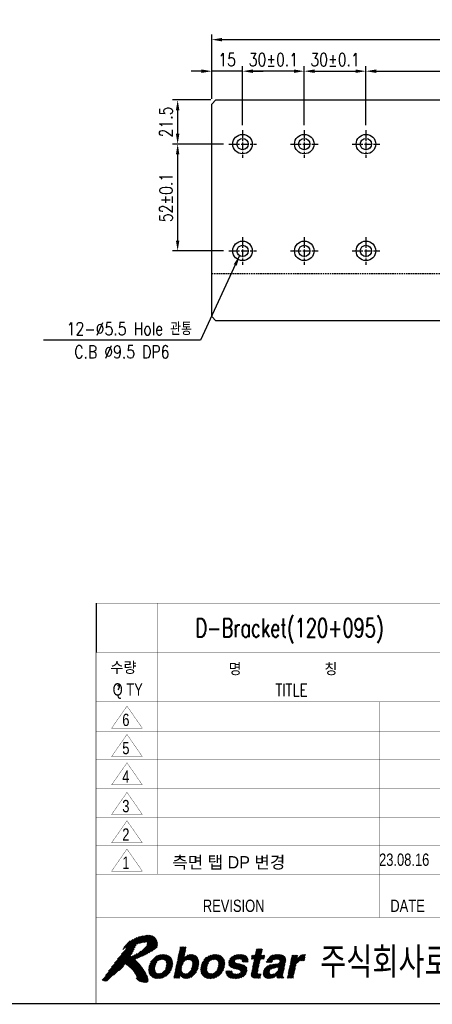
# Model space of a CAD drawing. Extents: x 4096 to 5249, y -6783 to -5973.
# Tile 3 of 5: x 4671 to 4872, y -6766 to -6287. Entities that reach past the tile are written whole.
import ezdxf
from ezdxf.enums import TextEntityAlignment as Align

# ---------------------------------------------------------------- set-up
doc = ezdxf.new("R2010")
doc.units = 0
doc.header["$LTSCALE"] = 3
doc.linetypes.add('CENTER', pattern=[2, 1.25, -0.25, 0.25, -0.25])
doc.linetypes.add('HIDDEN', pattern=[0.375, 0.25, -0.125])
doc.layers.get('0').update_dxf_attribs({"linetype": 'CONTINUOUS'})
doc.layers.get('DEFPOINTS').update_dxf_attribs({"linetype": 'CONTINUOUS'})
for name, color, linetype in [('1', 3, 'CENTER'), ('3', 4, 'CONTINUOUS'), ('CENTERLINE', 3, 'CENTER'), ('DIMENSION', 4, 'CONTINUOUS'), ('HIDDENLINE', 5, 'HIDDEN'), ('TEXT', 4, 'CONTINUOUS')]:
    doc.layers.add(name, color=color, linetype=linetype)
doc.styles.add('GHS', font='romans.shx', dxfattribs={"width": 0.8, "bigfont": 'ghs.shx'})
doc.styles.add('HS', font='txt.shx', dxfattribs={"width": 0.8, "bigfont": 'hs.shx'})
doc.styles.add('ROMANS', font='ROMANS.shx', dxfattribs={"width": 0.8})
doc.styles.get("Standard").update_dxf_attribs({"font": 'Gulim.ttf'})
doc.dimstyles.new('ISO-25(x2.5)', dxfattribs={"dimscale": 2.5, "dimtxt": 2.5, "dimasz": 2, "dimexe": 1, "dimexo": 1, "dimgap": 1, "dimtad": 1, "dimdec": 4, "dimdsep": 46, "dimtxsty": 'GHS', "dimcen": 0, "dimclrd": 256, "dimclre": 256, "dimclrt": 9, "dimadec": 0, "dimazin": 0, "dimtfac": 1, "dimtdec": 4, "dimtmove": 0, "dimatfit": 3, "dimfxl": 1, "dimtolj": 1, "dimarcsym": 0})
pattern_1 = [(45, (-230, -10), (-0.08838835, 0.08838835), [])]

# ---------------------------------------------------------------- blocks, each defined once
blk = doc.blocks.new('LOGO-ROBOSTAR')
at = {"linetype": 'Continuous'}
h = blk.add_hatch(dxfattribs=at)
h.set_pattern_fill('ANSI31', color=230, style=0)
h.set_pattern_definition(pattern_1)
h.paths.add_polyline_path([(9.53, 10.79), (9.13, 11.02), (8.68, 11.12), (8.21, 11.1), (7.73, 11.02), (7.27, 10.92), (6.83, 10.83), (6.33, 10.61), (5.82, 10.35), (5.33, 10.06), (4.89, 9.7), (4.53, 9.27), (4.31, 8.74), (4.38, 8.82), (4.46, 8.88), (4.54, 8.94), (4.62, 9), (4.7, 9.06), (4.78, 9.12), (4.81, 9.1), (4.83, 9.07), (4.83, 9.04), (4.83, 9), (4.83, 8.96), (4.83, 8.93), (4.15, 8.1), (3.49, 7.26), (2.85, 6.39), (2.22, 5.52), (1.58, 4.66), (0.93, 3.8), (1.07, 3.75), (1.2, 3.71), (1.35, 3.68), (1.49, 3.66), (1.64, 3.65), (1.79, 3.66), (2.27, 4.16), (2.78, 4.6), (3.3, 5.02), (3.81, 5.44), (4.29, 5.9), (4.73, 6.42), (5.14, 6.14), (5.53, 5.81), (5.89, 5.45), (6.2, 5.05), (6.46, 4.62), (6.63, 4.18), (6.61, 4.14), (6.58, 4.14), (6.55, 4.15), (6.52, 4.16), (6.48, 4.18), (6.44, 4.18), (6.51, 4.08), (6.59, 3.98), (6.68, 3.89), (6.78, 3.79), (6.87, 3.7), (6.97, 3.61), (7.21, 3.58), (7.45, 3.52), (7.69, 3.45), (7.93, 3.42), (8.16, 3.45), (8.39, 3.56), (8.43, 3.71), (8.44, 3.85), (8.42, 3.99), (8.39, 4.13), (8.36, 4.28), (8.34, 4.42), (8.07, 4.93), (7.77, 5.43), (7.44, 5.93), (7.08, 6.4), (6.68, 6.83), (6.25, 7.22), (6.85, 7.45), (7.44, 7.7), (8.01, 7.97), (8.58, 8.26), (9.13, 8.58), (9.67, 8.93), (9.87, 9.21), (9.96, 9.53), (9.95, 9.87), (9.87, 10.21), (9.72, 10.52)])
h.paths.add_polyline_path([(8.2, 9.45), (7.81, 9.02), (7.39, 8.64), (6.95, 8.3), (6.48, 8.02), (6, 7.79), (5.5, 7.6), (5.7, 7.93), (5.88, 8.27), (6.04, 8.61), (6.21, 8.96), (6.37, 9.3), (6.54, 9.64), (6.8, 9.75), (7.06, 9.83), (7.34, 9.89), (7.62, 9.93), (7.91, 9.96), (8.2, 9.97), (8.28, 9.91), (8.3, 9.83), (8.28, 9.74), (8.25, 9.64), (8.22, 9.55)], flags=16)
h = blk.add_hatch(dxfattribs=at)
h.set_pattern_fill('ANSI31', color=5, style=0)
h.set_pattern_definition(pattern_1)
h.paths.add_polyline_path([(10.7, 7.17), (10.36, 7.12), (10.09, 6.98), (9.89, 6.78), (9.73, 6.54), (9.63, 6.28), (9.56, 6.03), (9.52, 5.78), (9.52, 5.52), (9.57, 5.28), (9.69, 5.08), (9.9, 4.94), (10.22, 4.89), (10.56, 4.94), (10.83, 5.08), (11.04, 5.28), (11.19, 5.52), (11.29, 5.78), (11.36, 6.03), (11.4, 6.28), (11.4, 6.54), (11.35, 6.78), (11.23, 6.98), (11.02, 7.12)], flags=16)
h.paths.add_polyline_path([(10.04, 4.06), (9.56, 4.11), (9.15, 4.27), (8.81, 4.54), (8.59, 4.92), (8.49, 5.42), (8.55, 6.03), (8.75, 6.64), (9.06, 7.14), (9.45, 7.52), (9.89, 7.79), (10.38, 7.94), (10.88, 8), (11.36, 7.94), (11.78, 7.79), (12.11, 7.52), (12.34, 7.14), (12.43, 6.64), (12.37, 6.03), (12.17, 5.42), (11.86, 4.92), (11.48, 4.54), (11.03, 4.27), (10.54, 4.11)])
h.paths.add_polyline_path([(14.24, 7.41), (14.25, 7.41), (14.37, 7.54), (14.52, 7.67), (14.7, 7.79), (14.91, 7.9), (15.16, 7.97), (15.46, 8), (15.85, 7.94), (16.18, 7.78), (16.44, 7.52), (16.61, 7.15), (16.67, 6.66), (16.6, 6.07), (16.46, 5.57), (16.23, 5.09), (15.94, 4.68), (15.56, 4.36), (15.12, 4.14), (14.6, 4.06), (14.4, 4.08), (14.2, 4.12), (14.02, 4.19), (13.87, 4.3), (13.73, 4.44), (13.64, 4.63), (13.63, 4.63), (13.53, 4.16), (12.56, 4.16), (13.64, 9.21), (14.62, 9.21)])
h.paths.add_polyline_path([(14.98, 7.15), (14.68, 7.1), (14.43, 6.97), (14.23, 6.77), (14.08, 6.52), (13.96, 6.24), (13.88, 5.95), (13.85, 5.67), (13.86, 5.42), (13.93, 5.2), (14.06, 5.03), (14.25, 4.91), (14.53, 4.87), (14.82, 4.92), (15.06, 5.07), (15.25, 5.27), (15.4, 5.51), (15.51, 5.76), (15.58, 6), (15.62, 6.29), (15.62, 6.56), (15.56, 6.8), (15.44, 6.98), (15.25, 7.1)], flags=16)
h.paths.add_polyline_path([(31.76, 7.9), (32.7, 7.9), (32.57, 7.25), (32.58, 7.25), (32.72, 7.44), (32.88, 7.61), (33.05, 7.77), (33.25, 7.89), (33.49, 7.97), (33.76, 8), (33.8, 8), (33.83, 7.99), (33.86, 7.99), (33.89, 7.99), (33.92, 7.99), (33.95, 7.98), (33.74, 6.99), (33.7, 6.99), (33.65, 6.99), (33.6, 7), (33.55, 7), (33.51, 7), (33.46, 7), (33.12, 6.96), (32.86, 6.86), (32.66, 6.71), (32.52, 6.52), (32.42, 6.32), (32.36, 6.11), (31.95, 4.16), (30.97, 4.16)])
h.paths.add_polyline_path([(26.77, 7.9), (27.38, 7.9), (27.23, 7.2), (26.62, 7.2), (26.19, 5.17), (26.17, 5.07), (26.17, 4.99), (26.19, 4.93), (26.25, 4.89), (26.36, 4.87), (26.53, 4.86), (26.56, 4.86), (26.6, 4.87), (26.63, 4.87), (26.67, 4.87), (26.7, 4.87), (26.74, 4.88), (26.58, 4.13), (26.5, 4.13), (26.42, 4.13), (26.34, 4.12), (26.27, 4.12), (26.19, 4.12), (26.11, 4.12), (25.99, 4.12), (25.62, 4.14), (25.37, 4.22), (25.21, 4.34), (25.13, 4.5), (25.12, 4.7), (25.15, 4.93), (25.64, 7.2), (25.13, 7.2), (25.28, 7.9), (25.78, 7.9), (26, 8.91), (26.98, 8.91)])
h.paths.add_polyline_path([(18.49, 4.06), (18.01, 4.11), (17.59, 4.27), (17.25, 4.54), (17.03, 4.92), (16.93, 5.42), (16.99, 6.03), (17.2, 6.64), (17.5, 7.14), (17.89, 7.52), (18.34, 7.79), (18.82, 7.94), (19.32, 8), (19.8, 7.94), (20.22, 7.79), (20.55, 7.52), (20.78, 7.14), (20.87, 6.64), (20.81, 6.03), (20.61, 5.42), (20.31, 4.92), (19.92, 4.54), (19.47, 4.27), (18.99, 4.11)])
h.paths.add_polyline_path([(19.15, 7.17), (18.8, 7.12), (18.54, 6.98), (18.33, 6.78), (18.18, 6.54), (18.07, 6.28), (18, 6.03), (17.97, 5.78), (17.96, 5.52), (18.01, 5.28), (18.13, 5.08), (18.34, 4.94), (18.66, 4.89), (19, 4.94), (19.27, 5.08), (19.48, 5.28), (19.63, 5.52), (19.74, 5.78), (19.8, 6.03), (19.84, 6.28), (19.85, 6.54), (19.8, 6.78), (19.68, 6.98), (19.46, 7.12)], flags=16)
h.paths.add_polyline_path([(23.7, 6.76), (23.7, 6.88), (23.68, 6.99), (23.63, 7.1), (23.53, 7.18), (23.37, 7.23), (23.15, 7.25), (22.91, 7.24), (22.74, 7.19), (22.62, 7.13), (22.54, 7.05), (22.49, 6.97), (22.46, 6.89), (22.59, 6.66), (23, 6.53), (23.53, 6.41), (24.06, 6.23), (24.42, 5.9), (24.48, 5.35), (24.3, 4.87), (24.01, 4.53), (23.65, 4.3), (23.27, 4.15), (22.89, 4.08), (22.57, 4.06), (22.15, 4.09), (21.75, 4.18), (21.42, 4.33), (21.17, 4.58), (21.03, 4.91), (21.04, 5.36), (22.05, 5.36), (22.04, 5.2), (22.07, 5.07), (22.15, 4.96), (22.28, 4.88), (22.48, 4.83), (22.75, 4.81), (22.98, 4.83), (23.15, 4.88), (23.29, 4.95), (23.38, 5.03), (23.43, 5.12), (23.46, 5.19), (23.34, 5.43), (22.94, 5.56), (22.4, 5.68), (21.88, 5.86), (21.53, 6.19), (21.47, 6.75), (21.56, 7.03), (21.73, 7.31), (21.97, 7.58), (22.3, 7.79), (22.72, 7.94), (23.25, 8), (23.62, 7.98), (23.97, 7.91), (24.29, 7.77), (24.53, 7.55), (24.66, 7.22), (24.66, 6.76)])
h.paths.add_polyline_path([(29.59, 5.98), (29.53, 5.94), (29.45, 5.91), (29.35, 5.87), (29.23, 5.84), (29.07, 5.81), (28.88, 5.78), (28.7, 5.74), (28.53, 5.69), (28.38, 5.62), (28.25, 5.53), (28.15, 5.39), (28.09, 5.21), (28.08, 5.06), (28.11, 4.94), (28.17, 4.86), (28.26, 4.8), (28.36, 4.77), (28.45, 4.76), (28.68, 4.79), (28.89, 4.85), (29.1, 4.96), (29.27, 5.11), (29.41, 5.29), (29.49, 5.5)], flags=16)
h.paths.add_polyline_path([(30.32, 4.89), (30.29, 4.7), (30.28, 4.55), (30.29, 4.45), (30.32, 4.38), (30.36, 4.34), (30.42, 4.31), (30.38, 4.16), (29.32, 4.16), (29.32, 4.24), (29.31, 4.31), (29.31, 4.37), (29.31, 4.43), (29.32, 4.51), (29.33, 4.6), (29.18, 4.48), (29.01, 4.36), (28.81, 4.25), (28.58, 4.15), (28.31, 4.09), (28, 4.06), (27.73, 4.09), (27.48, 4.17), (27.28, 4.32), (27.13, 4.53), (27.07, 4.8), (27.1, 5.15), (27.2, 5.49), (27.37, 5.77), (27.58, 5.99), (27.84, 6.16), (28.13, 6.28), (28.44, 6.35), (29.35, 6.48), (29.43, 6.49), (29.52, 6.52), (29.6, 6.56), (29.67, 6.61), (29.72, 6.68), (29.76, 6.77), (29.77, 6.95), (29.71, 7.07), (29.61, 7.15), (29.48, 7.19), (29.34, 7.21), (29.21, 7.21), (28.99, 7.19), (28.82, 7.12), (28.69, 7.03), (28.6, 6.92), (28.54, 6.8), (28.49, 6.69), (27.54, 6.69), (27.76, 7.18), (28.04, 7.54), (28.36, 7.77), (28.73, 7.91), (29.11, 7.98), (29.49, 8), (29.78, 7.98), (30.1, 7.92), (30.39, 7.8), (30.63, 7.6), (30.76, 7.31), (30.75, 6.91)])
at = {"color": 230, "const_width": 0.00973}
for points in [[(9.53, 10.79), (9.13, 11.02), (8.68, 11.12), (8.21, 11.1), (7.73, 11.02), (7.27, 10.92), (6.83, 10.83), (6.33, 10.61), (5.82, 10.35), (5.33, 10.06), (4.89, 9.7), (4.53, 9.27), (4.31, 8.74), (4.38, 8.82), (4.46, 8.88), (4.54, 8.94), (4.62, 9), (4.7, 9.06), (4.78, 9.12), (4.81, 9.1), (4.83, 9.07), (4.83, 9.04), (4.83, 9), (4.83, 8.96), (4.83, 8.93), (4.15, 8.1), (3.49, 7.26), (2.85, 6.39), (2.22, 5.52), (1.58, 4.66), (0.93, 3.8), (1.07, 3.75), (1.2, 3.71), (1.35, 3.68), (1.49, 3.66), (1.64, 3.65), (1.79, 3.66), (2.27, 4.16), (2.78, 4.6), (3.3, 5.02), (3.81, 5.44), (4.29, 5.9), (4.73, 6.42), (5.14, 6.14), (5.53, 5.81), (5.89, 5.45), (6.2, 5.05), (6.46, 4.62), (6.63, 4.18), (6.61, 4.14), (6.58, 4.14), (6.55, 4.15), (6.52, 4.16), (6.48, 4.18), (6.44, 4.18), (6.51, 4.08), (6.59, 3.98), (6.68, 3.89), (6.78, 3.79), (6.87, 3.7), (6.97, 3.61), (7.21, 3.58), (7.45, 3.52), (7.69, 3.45), (7.93, 3.42), (8.16, 3.45), (8.39, 3.56), (8.43, 3.71), (8.44, 3.85), (8.42, 3.99), (8.39, 4.13), (8.36, 4.28), (8.34, 4.42), (8.07, 4.93), (7.77, 5.43), (7.44, 5.93), (7.08, 6.4), (6.68, 6.83), (6.25, 7.22), (6.85, 7.45), (7.44, 7.7), (8.01, 7.97), (8.58, 8.26), (9.13, 8.58), (9.67, 8.93), (9.87, 9.21), (9.96, 9.53), (9.95, 9.87), (9.87, 10.21), (9.72, 10.52)], [(8.2, 9.45), (7.81, 9.02), (7.39, 8.64), (6.95, 8.3), (6.48, 8.02), (6, 7.79), (5.5, 7.6), (5.7, 7.93), (5.88, 8.27), (6.04, 8.61), (6.21, 8.96), (6.37, 9.3), (6.54, 9.64), (6.8, 9.75), (7.06, 9.83), (7.34, 9.89), (7.62, 9.93), (7.91, 9.96), (8.2, 9.97), (8.28, 9.91), (8.3, 9.83), (8.28, 9.74), (8.25, 9.64), (8.22, 9.55)]]:
    blk.add_lwpolyline(points, close=True, dxfattribs=at)
at = {"color": 5, "const_width": 0.00973}
for points in [[(10.04, 4.06), (9.56, 4.11), (9.15, 4.27), (8.81, 4.54), (8.59, 4.92), (8.49, 5.42), (8.55, 6.03), (8.75, 6.64), (9.06, 7.14), (9.45, 7.52), (9.89, 7.79), (10.38, 7.94), (10.88, 8), (11.36, 7.94), (11.78, 7.79), (12.11, 7.52), (12.34, 7.14), (12.43, 6.64), (12.37, 6.03), (12.17, 5.42), (11.86, 4.92), (11.48, 4.54), (11.03, 4.27), (10.54, 4.11)], [(14.24, 7.41), (14.25, 7.41), (14.37, 7.54), (14.52, 7.67), (14.7, 7.79), (14.91, 7.9), (15.16, 7.97), (15.46, 8), (15.85, 7.94), (16.18, 7.78), (16.44, 7.52), (16.61, 7.15), (16.67, 6.66), (16.6, 6.07), (16.46, 5.57), (16.23, 5.09), (15.94, 4.68), (15.56, 4.36), (15.12, 4.14), (14.6, 4.06), (14.4, 4.08), (14.2, 4.12), (14.02, 4.19), (13.87, 4.3), (13.73, 4.44), (13.64, 4.63), (13.63, 4.63), (13.53, 4.16), (12.56, 4.16), (13.64, 9.21), (14.62, 9.21)], [(18.49, 4.06), (18.01, 4.11), (17.59, 4.27), (17.25, 4.54), (17.03, 4.92), (16.93, 5.42), (16.99, 6.03), (17.2, 6.64), (17.5, 7.14), (17.89, 7.52), (18.34, 7.79), (18.82, 7.94), (19.32, 8), (19.8, 7.94), (20.22, 7.79), (20.55, 7.52), (20.78, 7.14), (20.87, 6.64), (20.81, 6.03), (20.61, 5.42), (20.31, 4.92), (19.92, 4.54), (19.47, 4.27), (18.99, 4.11)], [(23.7, 6.76), (23.7, 6.88), (23.68, 6.99), (23.63, 7.1), (23.53, 7.18), (23.37, 7.23), (23.15, 7.25), (22.91, 7.24), (22.74, 7.19), (22.62, 7.13), (22.54, 7.05), (22.49, 6.97), (22.46, 6.89), (22.59, 6.66), (23, 6.53), (23.53, 6.41), (24.06, 6.23), (24.42, 5.9), (24.48, 5.35), (24.3, 4.87), (24.01, 4.53), (23.65, 4.3), (23.27, 4.15), (22.89, 4.08), (22.57, 4.06), (22.15, 4.09), (21.75, 4.18), (21.42, 4.33), (21.17, 4.58), (21.03, 4.91), (21.04, 5.36), (22.05, 5.36), (22.04, 5.2), (22.07, 5.07), (22.15, 4.96), (22.28, 4.88), (22.48, 4.83), (22.75, 4.81), (22.98, 4.83), (23.15, 4.88), (23.29, 4.95), (23.38, 5.03), (23.43, 5.12), (23.46, 5.19), (23.34, 5.43), (22.94, 5.56), (22.4, 5.68), (21.88, 5.86), (21.53, 6.19), (21.47, 6.75), (21.56, 7.03), (21.73, 7.31), (21.97, 7.58), (22.3, 7.79), (22.72, 7.94), (23.25, 8), (23.62, 7.98), (23.97, 7.91), (24.29, 7.77), (24.53, 7.55), (24.66, 7.22), (24.66, 6.76)], [(26.77, 7.9), (27.38, 7.9), (27.23, 7.2), (26.62, 7.2), (26.19, 5.17), (26.17, 5.07), (26.17, 4.99), (26.19, 4.93), (26.25, 4.89), (26.36, 4.87), (26.53, 4.86), (26.56, 4.86), (26.6, 4.87), (26.63, 4.87), (26.67, 4.87), (26.7, 4.87), (26.74, 4.88), (26.58, 4.13), (26.5, 4.13), (26.42, 4.13), (26.34, 4.12), (26.27, 4.12), (26.19, 4.12), (26.11, 4.12), (25.99, 4.12), (25.62, 4.14), (25.37, 4.22), (25.21, 4.34), (25.13, 4.5), (25.12, 4.7), (25.15, 4.93), (25.64, 7.2), (25.13, 7.2), (25.28, 7.9), (25.78, 7.9), (26, 8.91), (26.98, 8.91)], [(30.32, 4.89), (30.29, 4.7), (30.28, 4.55), (30.29, 4.45), (30.32, 4.38), (30.36, 4.34), (30.42, 4.31), (30.38, 4.16), (29.32, 4.16), (29.32, 4.24), (29.31, 4.31), (29.31, 4.37), (29.31, 4.43), (29.32, 4.51), (29.33, 4.6), (29.18, 4.48), (29.01, 4.36), (28.81, 4.25), (28.58, 4.15), (28.31, 4.09), (28, 4.06), (27.73, 4.09), (27.48, 4.17), (27.28, 4.32), (27.13, 4.53), (27.07, 4.8), (27.1, 5.15), (27.2, 5.49), (27.37, 5.77), (27.58, 5.99), (27.84, 6.16), (28.13, 6.28), (28.44, 6.35), (29.35, 6.48), (29.43, 6.49), (29.52, 6.52), (29.6, 6.56), (29.67, 6.61), (29.72, 6.68), (29.76, 6.77), (29.77, 6.95), (29.71, 7.07), (29.61, 7.15), (29.48, 7.19), (29.34, 7.21), (29.21, 7.21), (28.99, 7.19), (28.82, 7.12), (28.69, 7.03), (28.6, 6.92), (28.54, 6.8), (28.49, 6.69), (27.54, 6.69), (27.76, 7.18), (28.04, 7.54), (28.36, 7.77), (28.73, 7.91), (29.11, 7.98), (29.49, 8), (29.78, 7.98), (30.1, 7.92), (30.39, 7.8), (30.63, 7.6), (30.76, 7.31), (30.75, 6.91)], [(31.76, 7.9), (32.7, 7.9), (32.57, 7.25), (32.58, 7.25), (32.72, 7.44), (32.88, 7.61), (33.05, 7.77), (33.25, 7.89), (33.49, 7.97), (33.76, 8), (33.8, 8), (33.83, 7.99), (33.86, 7.99), (33.89, 7.99), (33.92, 7.99), (33.95, 7.98), (33.74, 6.99), (33.7, 6.99), (33.65, 6.99), (33.6, 7), (33.55, 7), (33.51, 7), (33.46, 7), (33.12, 6.96), (32.86, 6.86), (32.66, 6.71), (32.52, 6.52), (32.42, 6.32), (32.36, 6.11), (31.95, 4.16), (30.97, 4.16)], [(10.7, 7.17), (10.36, 7.12), (10.09, 6.98), (9.89, 6.78), (9.73, 6.54), (9.63, 6.28), (9.56, 6.03), (9.52, 5.78), (9.52, 5.52), (9.57, 5.28), (9.69, 5.08), (9.9, 4.94), (10.22, 4.89), (10.56, 4.94), (10.83, 5.08), (11.04, 5.28), (11.19, 5.52), (11.29, 5.78), (11.36, 6.03), (11.4, 6.28), (11.4, 6.54), (11.35, 6.78), (11.23, 6.98), (11.02, 7.12)], [(14.98, 7.15), (14.68, 7.1), (14.43, 6.97), (14.23, 6.77), (14.08, 6.52), (13.96, 6.24), (13.88, 5.95), (13.85, 5.67), (13.86, 5.42), (13.93, 5.2), (14.06, 5.03), (14.25, 4.91), (14.53, 4.87), (14.82, 4.92), (15.06, 5.07), (15.25, 5.27), (15.4, 5.51), (15.51, 5.76), (15.58, 6), (15.62, 6.29), (15.62, 6.56), (15.56, 6.8), (15.44, 6.98), (15.25, 7.1)], [(19.15, 7.17), (18.8, 7.12), (18.54, 6.98), (18.33, 6.78), (18.18, 6.54), (18.07, 6.28), (18, 6.03), (17.97, 5.78), (17.96, 5.52), (18.01, 5.28), (18.13, 5.08), (18.34, 4.94), (18.66, 4.89), (19, 4.94), (19.27, 5.08), (19.48, 5.28), (19.63, 5.52), (19.74, 5.78), (19.8, 6.03), (19.84, 6.28), (19.85, 6.54), (19.8, 6.78), (19.68, 6.98), (19.46, 7.12)], [(29.59, 5.98), (29.53, 5.94), (29.45, 5.91), (29.35, 5.87), (29.23, 5.84), (29.07, 5.81), (28.88, 5.78), (28.7, 5.74), (28.53, 5.69), (28.38, 5.62), (28.25, 5.53), (28.15, 5.39), (28.09, 5.21), (28.08, 5.06), (28.11, 4.94), (28.17, 4.86), (28.26, 4.8), (28.36, 4.77), (28.45, 4.76), (28.68, 4.79), (28.89, 4.85), (29.1, 4.96), (29.27, 5.11), (29.41, 5.29), (29.49, 5.5)]]:
    blk.add_lwpolyline(points, close=True, dxfattribs=at)
at = {"style": 'GHS', "width": 0.8}
blk.add_text('주식회사로보스타', height=5, dxfattribs=at).set_placement((36.32, 4.19))
blk = doc.blocks.new('A3-DJ')
for points, const_width in [([(230, 67), (410, 67)], 0.1), ([(230, 67), (230, 10)], 0.1), ([(30, 10), (410, 10)], 0.2)]:
    blk.add_lwpolyline(points, dxfattribs=dict(const_width=const_width))
at = {"layer": '3'}
blk.add_line((230, 75), (230, 67), dxfattribs=at)
at = {"layer": '3', "const_width": 0.05}
for points in [[(230, 75), (410, 75)], [(240, 75), (240, 31)], [(230, 59), (410, 59)], [(235, 58.3), (232.5, 54.7)], [(237.5, 54.7), (235, 58.3)], [(276, 59), (276, 24)], [(232.5, 54.7), (237.5, 54.7)], [(230, 54.2), (312, 54.2)], [(235, 53.7), (232.5, 50.1)], [(237.5, 50.1), (235, 53.7)], [(230, 49.6), (312, 49.6)], [(232.5, 50.1), (237.5, 50.1)], [(235, 49.1), (232.5, 45.5)], [(237.5, 45.5), (235, 49.1)], [(230, 45), (410, 45)], [(232.5, 45.5), (237.5, 45.5)], [(235, 44.3), (232.5, 40.7)], [(237.5, 40.7), (235, 44.3)], [(230, 40.2), (312, 40.2)], [(232.5, 40.7), (237.5, 40.7)], [(235, 39.7), (232.5, 36.1)], [(237.5, 36.1), (235, 39.7)], [(230, 35.6), (312, 35.6)], [(232.5, 36.1), (237.5, 36.1)], [(235, 35.1), (232.5, 31.5)], [(237.5, 31.5), (235, 35.1)], [(230, 31), (410, 31)], [(232.5, 31.5), (237.5, 31.5)], [(230, 24), (352.5, 24)]]:
    blk.add_lwpolyline(points, dxfattribs=at)
blk.add_blockref('LOGO-ROBOSTAR', (230, 10))
at = {"style": 'GHS'}
for s, p in [('수량', (232.32, 63.51)), ('명         칭', (251.47, 63.3))]:
    blk.add_text(s, height=2, dxfattribs=at).set_placement(p)
at = {"layer": '1', "color": 2, "linetype": 'Continuous', "style": 'ROMANS'}
blk.add_text(',', height=2, dxfattribs=at).set_placement((233.63, 62.23), align=Align.MIDDLE)
at = {"layer": '3', "width": 0.8}
for s, p in [('Q TY', (235.12, 60.75)), ('6', (234.82, 56.07)), ('5', (234.82, 51.47)), ('4', (234.82, 46.87)), ('3', (234.82, 42.07)), ('2', (234.82, 37.47)), ('1', (234.82, 32.87)), ('REVISION', (252.3, 25.89)), ('DATE', (280.49, 25.89))]:
    blk.add_text(s, height=2, dxfattribs=at).set_placement(p, align=Align.MIDDLE)
at = {"layer": '3', "style": 'HS', "width": 0.8}
blk.add_text('TITLE', height=2, dxfattribs=at).set_placement((261.67, 60.91), align=Align.MIDDLE)
blk = doc.blocks.new('*D45')
at = {"layer": 'DEFPOINTS', "color": 0}
for p in [(4939.71, -6312.08), (4839.71, -6340.83), (4939.71, -6340.83)]:
    blk.add_point(p, dxfattribs=at)
at = {"layer": 'DIMENSION', "lineweight": -2}
for p, q in [((4839.71, -6338.33), (4839.71, -6309.58)), ((4844.71, -6312.08), (4934.71, -6312.08)), ((4939.71, -6338.33), (4939.71, -6309.58))]:
    blk.add_line(p, q, dxfattribs=at)
at = {"layer": 'DIMENSION'}
for points in [[(4844.71, -6311.25), (4844.71, -6312.92), (4839.71, -6312.08)], [(4934.71, -6311.25), (4934.71, -6312.92), (4939.71, -6312.08)]]:
    blk.add_solid(points, dxfattribs=at)
at = {"layer": 'DIMENSION', "color": 9, "insert": (4889.71, -6306.46), "char_height": 6.25, "attachment_point": 5, "style": 'GHS'}
blk.add_mtext('\\A1;100%%P0.1', dxfattribs=at)
blk = doc.blocks.new('*D44')
at = {"layer": 'DEFPOINTS', "color": 0}
for p in [(4839.71, -6312.08), (4809.71, -6340.83), (4839.71, -6340.83)]:
    blk.add_point(p, dxfattribs=at)
at = {"layer": 'DIMENSION', "lineweight": -2}
for p, q in [((4809.71, -6338.33), (4809.71, -6309.58)), ((4814.71, -6312.08), (4834.71, -6312.08)), ((4839.71, -6338.33), (4839.71, -6309.58))]:
    blk.add_line(p, q, dxfattribs=at)
at = {"layer": 'DIMENSION'}
for points in [[(4814.71, -6311.25), (4814.71, -6312.92), (4809.71, -6312.08)], [(4834.71, -6311.25), (4834.71, -6312.92), (4839.71, -6312.08)]]:
    blk.add_solid(points, dxfattribs=at)
at = {"layer": 'DIMENSION', "color": 9, "insert": (4824.71, -6306.46), "char_height": 6.25, "attachment_point": 5, "style": 'GHS'}
blk.add_mtext('\\A1;30%%P0.1', dxfattribs=at)
blk = doc.blocks.new('*D38')
at = {"layer": 'DEFPOINTS', "color": 0}
for p in [(4779.71, -6312.08), (4779.71, -6340.83), (4809.71, -6340.83)]:
    blk.add_point(p, dxfattribs=at)
at = {"layer": 'DIMENSION', "lineweight": -2}
for p, q in [((4779.71, -6338.33), (4779.71, -6309.58)), ((4804.71, -6312.08), (4784.71, -6312.08)), ((4809.71, -6338.33), (4809.71, -6309.58))]:
    blk.add_line(p, q, dxfattribs=at)
at = {"layer": 'DIMENSION'}
for points in [[(4784.71, -6311.25), (4784.71, -6312.92), (4779.71, -6312.08)], [(4804.71, -6311.25), (4804.71, -6312.92), (4809.71, -6312.08)]]:
    blk.add_solid(points, dxfattribs=at)
at = {"layer": 'DIMENSION', "color": 9, "insert": (4794.71, -6306.46), "char_height": 6.25, "attachment_point": 5, "style": 'GHS'}
blk.add_mtext('\\A1;30%%P0.1', dxfattribs=at)
blk = doc.blocks.new('*D37')
at = {"layer": 'DEFPOINTS', "color": 0}
for p in [(4764.71, -6312.08), (4764.71, -6328.08), (4779.71, -6340.83)]:
    blk.add_point(p, dxfattribs=at)
at = {"layer": 'DIMENSION', "lineweight": -2}
for p, q in [((4759.71, -6312.08), (4754.71, -6312.08)), ((4764.71, -6325.58), (4764.71, -6309.58)), ((4779.71, -6312.08), (4764.71, -6312.08)), ((4779.71, -6338.33), (4779.71, -6309.58)), ((4784.71, -6312.08), (4789.71, -6312.08))]:
    blk.add_line(p, q, dxfattribs=at)
at = {"layer": 'DIMENSION'}
for points in [[(4759.71, -6311.25), (4759.71, -6312.92), (4764.71, -6312.08)], [(4784.71, -6311.25), (4784.71, -6312.92), (4779.71, -6312.08)]]:
    blk.add_solid(points, dxfattribs=at)
at = {"layer": 'DIMENSION', "color": 9, "insert": (4772.21, -6306.46), "char_height": 6.25, "attachment_point": 5, "style": 'GHS'}
blk.add_mtext('\\A1;15', dxfattribs=at)
blk = doc.blocks.new('*D36')
at = {"layer": 'DEFPOINTS', "color": 0}
for p in [(5014.71, -6296.73), (4764.71, -6328.08), (5014.71, -6328.08)]:
    blk.add_point(p, dxfattribs=at)
at = {"layer": 'DIMENSION', "lineweight": -2}
for p, q in [((4764.71, -6325.58), (4764.71, -6294.23)), ((5014.71, -6325.58), (5014.71, -6294.23)), ((4769.71, -6296.73), (5009.71, -6296.73))]:
    blk.add_line(p, q, dxfattribs=at)
at = {"layer": 'DIMENSION'}
for points in [[(4769.71, -6295.9), (4769.71, -6297.57), (4764.71, -6296.73)], [(5009.71, -6295.9), (5009.71, -6297.57), (5014.71, -6296.73)]]:
    blk.add_solid(points, dxfattribs=at)
at = {"layer": 'DIMENSION', "color": 9, "insert": (4889.71, -6291.11), "char_height": 6.25, "attachment_point": 5, "style": 'GHS'}
blk.add_mtext('\\A1;250', dxfattribs=at)
blk = doc.blocks.new('*D35')
at = {"layer": 'DEFPOINTS', "color": 0}
for p in [(4766.71, -6326.08), (4748.14, -6347.58), (4772.96, -6347.58)]:
    blk.add_point(p, dxfattribs=at)
at = {"layer": 'DIMENSION', "lineweight": -2}
for p, q in [((4764.21, -6326.08), (4745.64, -6326.08)), ((4748.14, -6331.08), (4748.14, -6342.58)), ((4770.46, -6347.58), (4745.64, -6347.58))]:
    blk.add_line(p, q, dxfattribs=at)
at = {"layer": 'DIMENSION'}
for points in [[(4747.3, -6331.08), (4748.97, -6331.08), (4748.14, -6326.08)], [(4747.3, -6342.58), (4748.97, -6342.58), (4748.14, -6347.58)]]:
    blk.add_solid(points, dxfattribs=at)
at = {"layer": 'DIMENSION', "color": 9, "insert": (4742.51, -6336.83), "char_height": 6.25, "attachment_point": 5, "rotation": 90, "style": 'GHS'}
blk.add_mtext('\\A1;21.5', dxfattribs=at)
blk = doc.blocks.new('*D34')
at = {"layer": 'DEFPOINTS', "color": 0}
for p in [(4772.96, -6347.58), (4748.14, -6399.58), (4772.96, -6399.58)]:
    blk.add_point(p, dxfattribs=at)
at = {"layer": 'DIMENSION', "lineweight": -2}
for p, q in [((4770.46, -6347.58), (4745.64, -6347.58)), ((4748.14, -6352.58), (4748.14, -6394.58)), ((4770.46, -6399.58), (4745.64, -6399.58))]:
    blk.add_line(p, q, dxfattribs=at)
at = {"layer": 'DIMENSION'}
for points in [[(4747.3, -6352.58), (4748.97, -6352.58), (4748.14, -6347.58)], [(4747.3, -6394.58), (4748.97, -6394.58), (4748.14, -6399.58)]]:
    blk.add_solid(points, dxfattribs=at)
at = {"layer": 'DIMENSION', "color": 9, "insert": (4742.51, -6373.58), "char_height": 6.25, "attachment_point": 5, "rotation": 90, "style": 'GHS'}
blk.add_mtext('\\A1;52%%P0.1', dxfattribs=at)

msp = doc.modelspace()

# ---------------------------------------------------------------- linework, layer by layer
for p, q in [((4766.71128, -6326.08181), (4764.71128, -6328.08181)), ((4764.71128, -6431.58182), (4764.71128, -6328.08181)), ((4766.71128, -6326.08181), (5012.71128, -6326.08181)), ((4764.71128, -6431.58182), (4766.71128, -6433.58182)), ((5014.71128, -6433.58182), (4766.71128, -6433.58182))]:
    msp.add_line(p, q)
for centre, radius in [((4779.71128, -6347.58182), 4.75), ((4809.71128, -6347.58182), 4.75), ((4839.71128, -6347.58182), 4.75), ((4779.71128, -6347.58182), 2.75), ((4809.71128, -6347.58182), 2.75), ((4839.71128, -6347.58182), 2.75), ((4779.71128, -6399.58182), 4.75), ((4809.71128, -6399.58182), 4.75), ((4839.71128, -6399.58182), 4.75), ((4779.71128, -6399.58182), 2.75), ((4809.71128, -6399.58182), 2.75), ((4839.71128, -6399.58182), 2.75)]:
    msp.add_circle(centre, radius)
at = {"layer": 'CENTERLINE'}
for p, q in [((4779.71128, -6340.83182), (4779.71128, -6354.33182)), ((4809.71128, -6340.83182), (4809.71128, -6354.33182)), ((4839.71128, -6340.83182), (4839.71128, -6354.33182)), ((4772.96128, -6347.58182), (4786.46128, -6347.58182)), ((4802.96128, -6347.58182), (4816.46128, -6347.58182)), ((4832.96128, -6347.58182), (4846.46128, -6347.58182)), ((4779.71128, -6392.83182), (4779.71128, -6406.33182)), ((4809.71128, -6392.83182), (4809.71128, -6406.33182)), ((4839.71128, -6392.83182), (4839.71128, -6406.33182)), ((4772.96128, -6399.58182), (4786.46128, -6399.58182)), ((4802.96128, -6399.58182), (4816.46128, -6399.58182)), ((4832.96128, -6399.58182), (4846.46128, -6399.58182))]:
    msp.add_line(p, q, dxfattribs=at)
at = {"layer": 'HIDDENLINE'}
msp.add_line((4764.71128, -6410.58182), (5014.71128, -6410.58182), dxfattribs=at)

# ---------------------------------------------------------------- block references
at = {"xscale": 3, "yscale": 3, "zscale": 3}
msp.add_blockref('A3-DJ', (4018.48949, -6796.14357), dxfattribs=at)

# ---------------------------------------------------------------- texts
at = {"layer": 'DIMENSION', "color": 9, "char_height": 6.25, "attachment_point": 9, "style": 'GHS'}
for s, insert in [('12-%%c5.5 Hole 관통', (4755.07531, -6440.62358)), ('C.B %%c9.5 DP6', (4744.13953, -6451.88065))]:
    msp.add_mtext(s, dxfattribs=dict(at, insert=insert))
at = {"layer": 'TEXT', "style": 'GHS', "width": 0.7}
msp.add_text('D-Bracket(120+095)', height=9, dxfattribs=at).set_placement((4756.76117, -6587.64135))
at = {"layer": 'TEXT', "width": 0.8}
msp.add_text('23.08.16', height=6, dxfattribs=at).set_placement((4846.09961, -6699.02457))
at = {"layer": 'TEXT'}
msp.add_text('측면 탭 DP 변경', height=5.988485, dxfattribs=at).set_placement((4745.52183, -6700.28543))

# ---------------------------------------------------------------- dimensions: what is measured, and where the dimension line sits
at = {"layer": 'DIMENSION'}
for base, p1, p2, picture, middle in [((5014.71128, -6296.73323), (4764.71128, -6328.08181), (5014.71128, -6328.08181), '*D36', (4889.71128, -6291.10823)), ((4764.71128, -6312.08181), (4779.71128, -6340.83182), (4764.71128, -6328.08181), '*D37', (4772.21128, -6306.45681))]:
    dim = msp.add_linear_dim(base=base, p1=p1, p2=p2, dimstyle='ISO-25(x2.5)', dxfattribs=at)
    dim.commit()
    dim.dimension.update_dxf_attribs({"geometry": picture, "text_midpoint": middle})
for base, p1, p2, picture, middle in [((4779.71128, -6312.08181), (4809.71128, -6340.83182), (4779.71128, -6340.83182), '*D38', (4794.71128, -6306.45681)), ((4939.71128, -6312.08181), (4839.71128, -6340.83182), (4939.71128, -6340.83182), '*D45', (4889.71128, -6306.45681))]:
    dim = msp.add_linear_dim(base=base, p1=p1, p2=p2, text='<>%%P0.1', dimstyle='ISO-25(x2.5)', dxfattribs=at)
    dim.commit()
    dim.dimension.update_dxf_attribs({"geometry": picture, "text_midpoint": middle})
dim = msp.add_linear_dim(base=(4839.71128, -6312.08181), p1=(4809.71128, -6340.83182), p2=(4839.71128, -6340.83182), text='<>%%P0.1', dimstyle='ISO-25(x2.5)', override={"dimgap": 1, "dimtol": 0, "dimlim": 0, "dimtp": 0.1, "dimtm": 0.1}, dxfattribs=at)
dim.commit()
dim.dimension.update_dxf_attribs({"geometry": '*D44', "text_midpoint": (4824.71128, -6306.45681)})
dim = msp.add_linear_dim(base=(4748.13747, -6347.58182), p1=(4766.71128, -6326.08181), p2=(4772.96128, -6347.58182), angle=90, dimstyle='ISO-25(x2.5)', dxfattribs=at)
dim.commit()
dim.dimension.update_dxf_attribs({"geometry": '*D35', "text_midpoint": (4748.13747, -6336.83182), "dimtype": 160})
dim = msp.add_linear_dim(base=(4748.13747, -6399.58182), p1=(4772.96128, -6347.58182), p2=(4772.96128, -6399.58182), angle=90, text='<>%%P0.1', dimstyle='ISO-25(x2.5)', dxfattribs=at)
dim.commit()
dim.dimension.update_dxf_attribs({"geometry": '*D34', "text_midpoint": (4742.51247, -6373.58182)})

# ---------------------------------------------------------------- leaders
at = {"layer": 'DIMENSION', "annotation_type": 0, "has_hookline": 1, "hookline_direction": 1, "text_width": 68.83333}
msp.add_leader([(4778.24507, -6401.90835), (4759.1826, -6443.12358), (4754.1826, -6443.12358)], dimstyle='ISO-25(x2.5)', override={"dimgap": 1, "dimtad": 1}, dxfattribs=at)

doc.saveas('drawing.dxf')
